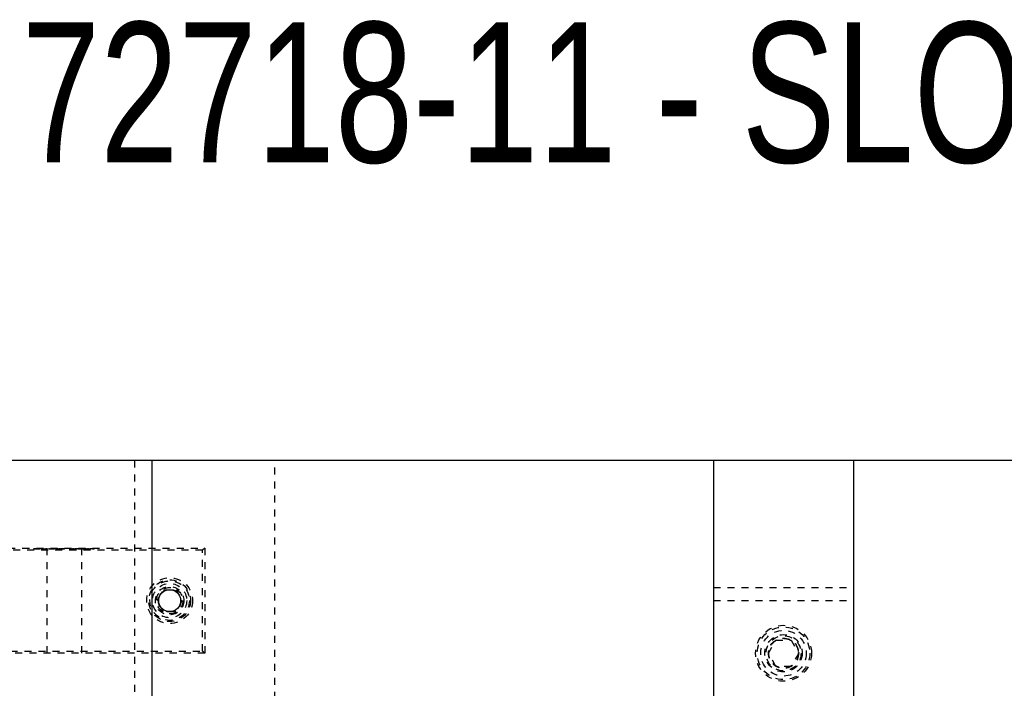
# Model space of a CAD drawing. Header units: inches. Extents: x 1772 to 2706, y -534 to -52.
# Tile 162 of 256: x 1884 to 1899, y -432 to -422. Entities that reach past the tile are written whole.
import ezdxf

# ---------------------------------------------------------------- set-up
doc = ezdxf.new("R2010")
doc.units = ezdxf.units.IN
doc.header["$LTSCALE"] = 0.5
doc.header["$MEASUREMENT"] = 0
doc.linetypes.add('HIDDEN', pattern=[0.225, 0.15, -0.075])
for name, color, linetype in [('SID-M-D', 42, 'Continuous'), ('SID-M-H', 4, 'HIDDEN'), ('SID-M-S', 105, 'Continuous')]:
    doc.layers.add(name, color=color, linetype=linetype)
doc.styles.add('SLDTEXTSTYLE0', font='TXT', dxfattribs={"width": 0.595745})

msp = doc.modelspace()

# ---------------------------------------------------------------- linework, layer by layer
at = {"layer": 'SID-M-H'}
for p, q in [((1886.12841, -428.35102), (1886.12841, -447.35102)), ((1888.12841, -447.35102), (1888.12841, -428.35102)), ((1883.12841, -429.60102), (1887.12841, -429.60102)), ((1887.09841, -429.63102), (1883.15841, -429.63102)), ((1884.69747, -429.61602), (1884.69747, -429.60102)), ((1884.70984, -429.61602), (1884.70984, -429.60102)), ((1884.72386, -429.61602), (1884.72386, -429.60102)), ((1884.72496, -429.61602), (1884.72496, -429.60102)), ((1884.7447, -429.61602), (1884.7447, -429.60102)), ((1884.74578, -429.61602), (1884.74578, -429.60102)), ((1884.75524, -429.61602), (1884.75524, -429.60102)), ((1884.78227, -429.61602), (1884.75524, -429.61602)), ((1884.76005, -429.61602), (1884.76005, -429.60102)), ((1884.7699, -429.61602), (1884.7699, -429.60102)), ((1884.78227, -429.61602), (1884.78227, -429.60102)), ((1884.807, -429.61602), (1884.807, -429.60102)), ((1884.88473, -429.61602), (1884.807, -429.61602)), ((1884.87236, -429.61602), (1884.87236, -429.60102)), ((1884.87841, -429.60102), (1884.87841, -431.10102)), ((1884.88473, -429.61602), (1884.88473, -429.60102)), ((1884.90946, -429.61602), (1884.90946, -429.60102)), ((1884.98719, -429.61602), (1884.90946, -429.61602)), ((1884.97483, -429.61602), (1884.97483, -429.60102)), ((1884.98719, -429.61602), (1884.98719, -429.60102)), ((1885.01546, -429.61602), (1885.01546, -429.60102)), ((1885.02783, -429.61602), (1885.02783, -429.60102)), ((1885.05697, -429.61602), (1885.05697, -429.60102)), ((1885.06095, -429.61602), (1885.06095, -429.60102)), ((1885.06412, -429.61602), (1885.06412, -429.60102)), ((1885.08582, -429.61602), (1885.08582, -429.60102)), ((1885.10034, -429.61602), (1885.10034, -429.60102)), ((1885.1007, -429.61602), (1885.1007, -429.60102)), ((1885.12852, -429.61602), (1885.1007, -429.61602)), ((1885.10647, -429.61602), (1885.10647, -429.60102)), ((1885.11616, -429.61602), (1885.11616, -429.60102)), ((1885.12852, -429.61602), (1885.12852, -429.60102)), ((1885.20625, -429.61602), (1885.20625, -429.60102)), ((1885.21862, -429.61602), (1885.21862, -429.60102)), ((1885.22384, -429.61602), (1885.22384, -429.60102)), ((1885.2534, -429.61602), (1885.2534, -429.60102)), ((1885.25381, -429.61602), (1885.25381, -429.60102)), ((1885.28752, -429.61602), (1885.28752, -429.60102)), ((1885.29988, -429.61602), (1885.29988, -429.60102)), ((1885.31402, -429.61602), (1885.31402, -429.60102)), ((1885.31932, -429.61602), (1885.31932, -429.60102)), ((1885.38998, -429.61602), (1885.31932, -429.61602)), ((1885.32638, -429.61602), (1885.32638, -429.60102)), ((1885.35738, -429.61602), (1885.35738, -429.60102)), ((1885.35962, -429.61602), (1885.35962, -429.60102)), ((1885.36136, -429.61602), (1885.36136, -429.60102)), ((1885.36207, -429.61602), (1885.36207, -429.60102)), ((1885.36619, -429.61602), (1885.36619, -429.60102)), ((1885.37361, -429.61602), (1885.37361, -429.60102)), ((1885.37585, -429.61602), (1885.37585, -429.60102)), ((1885.37841, -431.10102), (1885.37841, -429.60102)), ((1885.38998, -429.61602), (1885.38998, -429.60102)), ((1885.39175, -429.61602), (1885.39175, -429.60102)), ((1885.40411, -429.61602), (1885.39175, -429.61602)), ((1885.40411, -429.61602), (1885.40411, -429.60102)), ((1885.41825, -429.61602), (1885.41825, -429.60102)), ((1885.43061, -429.61602), (1885.43061, -429.60102)), ((1885.43583, -429.61602), (1885.43583, -429.60102)), ((1885.46539, -429.61602), (1885.46539, -429.60102)), ((1885.46581, -429.61602), (1885.46581, -429.60102)), ((1885.49951, -429.61602), (1885.49951, -429.60102)), ((1885.51188, -429.61602), (1885.51188, -429.60102)), ((1885.52954, -429.61602), (1885.52954, -429.60102)), ((1885.54102, -429.61602), (1885.54102, -429.60102)), ((1885.55251, -429.61602), (1885.55251, -429.60102)), ((1887.12841, -429.60102), (1887.09841, -429.63102)), ((1887.09841, -431.07102), (1887.09841, -429.63102)), ((1887.12841, -429.60102), (1887.12841, -431.10102)), ((1886.44827, -430.35102), (1886.53834, -430.19502)), ((1886.53834, -430.19502), (1886.71847, -430.19502)), ((1886.71847, -430.19502), (1886.80854, -430.35102)), ((1894.37841, -430.16302), (1896.37841, -430.16302)), ((1886.53834, -430.50702), (1886.44827, -430.35102)), ((1886.80854, -430.35102), (1886.71847, -430.50702)), ((1894.37841, -430.35102), (1896.37841, -430.35102)), ((1886.71847, -430.50702), (1886.53834, -430.50702)), ((1895.1619, -431.10102), (1895.27015, -430.91352)), ((1895.27015, -430.91352), (1895.48666, -430.91352)), ((1895.48666, -430.91352), (1895.59491, -431.10102)), ((1887.12841, -431.10102), (1883.12841, -431.10102)), ((1883.15841, -431.07102), (1887.09841, -431.07102)), ((1887.12841, -431.10102), (1887.09841, -431.07102)), ((1895.27015, -431.28852), (1895.1619, -431.10102)), ((1895.59491, -431.10102), (1895.48666, -431.28852)), ((1895.48666, -431.28852), (1895.27015, -431.28852))]:
    msp.add_line(p, q, dxfattribs=at)
for centre, radius in [((1886.62841, -430.35102), 0.3269), ((1886.62841, -430.35102), 0.2969), ((1886.62841, -430.35102), 0.28125), ((1886.62841, -430.35102), 0.24375), ((1886.62841, -430.35102), 0.203), ((1886.62841, -430.35102), 0.1875), ((1886.62841, -430.35102), 0.16072), ((1886.62841, -430.35102), 0.16045), ((1886.62841, -430.35102), 0.15993), ((1895.37841, -431.10102), 0.3985), ((1895.37841, -431.10102), 0.375), ((1895.37841, -431.10102), 0.325), ((1895.37841, -431.10102), 0.2655), ((1895.37841, -431.10102), 0.25), ((1895.37841, -431.10102), 0.21542), ((1895.37841, -431.10102), 0.21515), ((1895.37841, -431.10102), 0.21463), ((1895.37841, -431.10102), 0.21095)]:
    msp.add_circle(centre, radius, dxfattribs=at)
for points, knots in [([(1884.72386, -429.61602), (1884.71967, -429.61602), (1884.7113, -429.61602), (1884.70264, -429.61602), (1884.69808, -429.61602), (1884.69767, -429.61602), (1884.69747, -429.61602)], [0, 0, 0, 0, 0.27970537, 0.55938086, 0.77950855, 1, 1, 1, 1]), ([(1884.75524, -429.61602), (1884.74935, -429.61602), (1884.73884, -429.61602), (1884.72843, -429.61602), (1884.72386, -429.61602)], [0, 0, 0, 0, 0.56031372, 1, 1, 1, 1]), ([(1885.05697, -429.61602), (1885.04996, -429.61602), (1885.03593, -429.61602), (1885.01888, -429.61602), (1885.01676, -429.61602), (1885.01546, -429.61602)], [0, 0, 0, 0, 0.28026406, 0.56071475, 1, 1, 1, 1]), ([(1885.1007, -429.61602), (1885.09242, -429.61602), (1885.07764, -429.61602), (1885.06328, -429.61602), (1885.05697, -429.61602)], [0, 0, 0, 0, 0.56044468, 1, 1, 1, 1]), ([(1885.25381, -429.61602), (1885.24976, -429.61602), (1885.24165, -429.61602), (1885.22686, -429.61602), (1885.20824, -429.61602), (1885.20705, -429.61602), (1885.20625, -429.61602)], [0, 0, 0, 0, 0.12560007, 0.25119689, 0.50058134, 1, 1, 1, 1]), ([(1885.29988, -429.61602), (1885.29935, -429.61602), (1885.29868, -429.61602), (1885.28584, -429.61602), (1885.2769, -429.61602), (1885.2659, -429.61602), (1885.25784, -429.61602), (1885.25381, -429.61602)], [0, 0, 0, 0, 0.49870204, 0.62417652, 0.74946749, 0.87474529, 1, 1, 1, 1]), ([(1885.46581, -429.61602), (1885.46175, -429.61602), (1885.45364, -429.61602), (1885.43885, -429.61602), (1885.42023, -429.61602), (1885.41904, -429.61602), (1885.41825, -429.61602)], [0, 0, 0, 0, 0.12560007, 0.25119689, 0.50058134, 1, 1, 1, 1]), ([(1885.51188, -429.61602), (1885.51134, -429.61602), (1885.51067, -429.61602), (1885.49783, -429.61602), (1885.48889, -429.61602), (1885.47789, -429.61602), (1885.46983, -429.61602), (1885.46581, -429.61602)], [0, 0, 0, 0, 0.49870204, 0.62417652, 0.74946749, 0.87474529, 1, 1, 1, 1]), ([(1885.54102, -429.61602), (1885.53933, -429.61602), (1885.53593, -429.61602), (1885.53222, -429.61602), (1885.52986, -429.61602), (1885.52965, -429.61602), (1885.52954, -429.61602)], [0, 0, 0, 0, 0.27960164, 0.55921202, 0.77947519, 1, 1, 1, 1]), ([(1885.55251, -429.61602), (1885.55231, -429.61602), (1885.5519, -429.61602), (1885.54879, -429.61602), (1885.54502, -429.61602), (1885.54236, -429.61602), (1885.54102, -429.61602)], [0, 0, 0, 0, 0.27957625, 0.55928373, 0.7795524, 1, 1, 1, 1])]:
    msp.add_open_spline(points, degree=3, knots=knots, dxfattribs=at)
at = {"layer": 'SID-M-S'}
for p, q in [((1919.12841, -428.35102), (1873.62841, -428.35102)), ((1886.37841, -447.35102), (1886.37841, -428.35102)), ((1894.37841, -428.35102), (1894.37841, -447.35102)), ((1896.37841, -447.35102), (1896.37841, -428.35102))]:
    msp.add_line(p, q, dxfattribs=at)
msp.add_circle((1886.62841, -430.35102), 0.15625, dxfattribs=at)

# ---------------------------------------------------------------- texts
at = {"layer": 'SID-M-D', "style": 'SLDTEXTSTYLE0', "width": 0.75}
msp.add_text('72718-11 - SLOT CUT', height=2, dxfattribs=at).set_placement((1884.52178, -424.10402))

doc.saveas('drawing.dxf')
